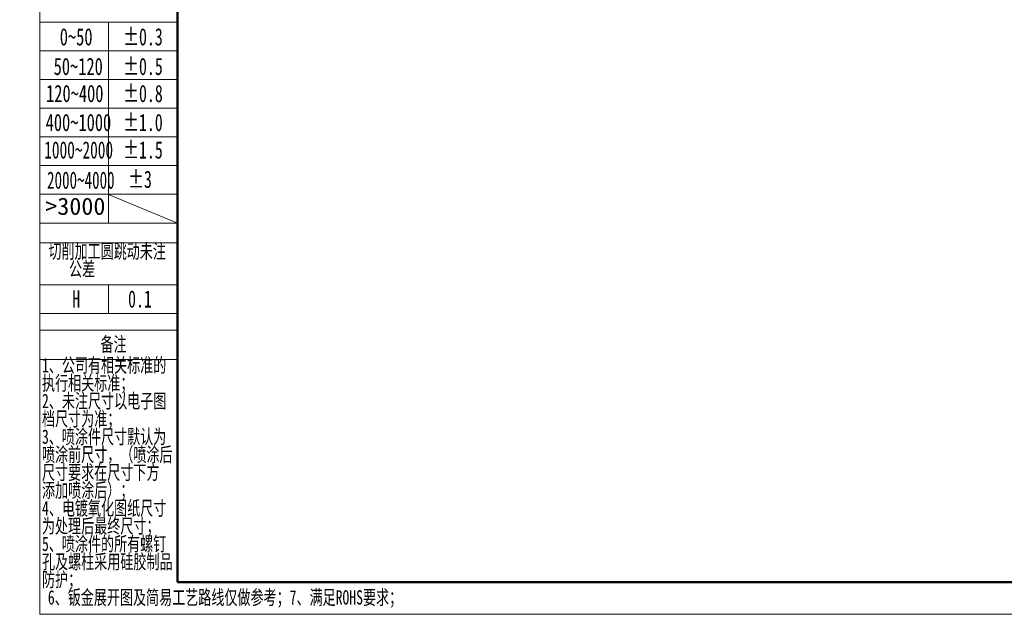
# Model space of a CAD drawing. Header units: millimetres. Extents: x -4 to 420, y 0 to 297.
# Tile 1 of 14: x -3 to 168, y 0 to 104. Entities that reach past the tile are written whole.
import ezdxf

# ---------------------------------------------------------------- set-up
doc = ezdxf.new("R2010")
doc.units = ezdxf.units.MM
doc.linetypes.add('CENTERX2', pattern=[20.32, 12.7, -2.54, 2.54, -2.54])
doc.layers.get('0').update_dxf_attribs({"lineweight": 18})
doc.layers.add('标注层', color=150, linetype='Continuous', lineweight=18)
doc.styles.add('SLDTEXTSTYLE0', font='txt', dxfattribs={"width": 0.7})
doc.styles.add('SLDTEXTSTYLE17', font='txt', dxfattribs={"width": 0.653082})
doc.styles.add('SLDTEXTSTYLE18', font='txt', dxfattribs={"width": 0.641279})
doc.styles.add('SLDTEXTSTYLE2', font='txt', dxfattribs={"width": 0.7})
doc.styles.add('SLDTEXTSTYLE5', font='txt', dxfattribs={"width": 0.677991})
doc.styles.add('SLDTEXTSTYLE7', font='txt', dxfattribs={"width": 1.026693})

# ---------------------------------------------------------------- blocks, each defined once
blk = doc.blocks.new('SW_NOTE_20')
at = {"layer": '标注层', "color": 0, "char_height": 2.5, "attachment_point": 2, "style": 'SLDTEXTSTYLE0'}
for s, insert, width in [('切削加工圆跳动未注', (15.47, 3.22), 44.6201), ('公差', (11.09, 0.11), 9.3855)]:
    blk.add_mtext(s, dxfattribs=dict(at, insert=insert, width=width))
blk = doc.blocks.new('SW_NOTE_21')
at = {"layer": '标注层', "color": 0, "char_height": 2.5, "attachment_point": 1, "style": 'SLDTEXTSTYLE0'}
for s, insert, width in [('1、公司有相关标准的', (0, 3.22), 46.595), ('执行相关标准；', (0, 0.11), 31.1676), ('2、未注尺寸以电子图', (0, -3), 46.8687), ('档尺寸为准；', (0, -6.11), 26.1425), ('3、喷涂件尺寸默认为', (0, -9.22), 47.0056), ('喷涂前尺寸，（喷涂后', (0, -12.33), 49.2933), ('尺寸要求在尺寸下方', (0, -15.44), 44.6788), ('添加喷涂后）；', (0, -18.56), 31.1285), ('4、电镀氧化图纸尺寸', (0, -21.67), 47.1034), ('为处理后最终尺寸；', (0, -24.78), 41.1201), ('5、喷涂件的所有螺钉', (0, -27.89), 47.0447), ('孔及螺柱采用硅胶制品', (0, -31), 49.3324), ('防护；', (0, -34.11), 10.8324)]:
    blk.add_mtext(s, dxfattribs=dict(at, insert=insert, width=width))

msp = doc.modelspace()

# ---------------------------------------------------------------- linework, layer by layer
at = {"color": 7, "linetype": 'Continuous', "lineweight": 18}
for p, q in [((-0.000512, 297.39658), (-0.000512, 0.39658)), ((-0.000512, 0.39658), (419.992988, 0.39658))]:
    msp.add_line(p, q, dxfattribs=at)
at = {"color": 1, "linetype": 'Continuous', "lineweight": 18}
for p, q in [((-0.000512, 290.989446), (-0.000512, 0.39658)), ((-0.000512, 103.551455), (11.997708, 103.551455)), ((11.997708, 103.551455), (11.997708, 68.551455)), ((23.995928, 103.551455), (11.997708, 103.551455)), ((-0.000512, 98.551455), (23.995928, 98.551455)), ((-0.000512, 93.551455), (23.995928, 93.551455)), ((-0.000512, 88.551455), (23.995928, 88.551455)), ((-0.000512, 83.551455), (23.995928, 83.551455)), ((-0.000512, 78.551455), (23.995928, 78.551455)), ((-0.000512, 73.551455), (23.995928, 73.551455)), ((11.997708, 73.542179), (23.995928, 68.551455)), ((-0.000512, 68.551455), (23.995928, 68.551455)), ((-0.000512, 65.093054), (23.995928, 65.093054)), ((-0.000512, 57.802796), (23.995928, 57.802796)), ((11.997708, 57.802796), (11.997708, 52.802796)), ((-0.000512, 52.802796), (23.995928, 52.802796)), ((-0.000512, 49.905142), (23.995928, 49.905142)), ((-0.000512, 44.751472), (23.995928, 44.751472))]:
    msp.add_line(p, q, dxfattribs=at)
at = {"color": 7, "linetype": 'Continuous', "lineweight": 50}
for q in [(23.995928, 290.989446), (413.995928, 5.989446)]:
    msp.add_line((23.995928, 5.989446), q, dxfattribs=at)
at = {"color": 1, "linetype": 'CENTERX2', "lineweight": 18}
msp.add_line((-0.000512, 103.551455), (23.995928, 103.551455), dxfattribs=at)

# ---------------------------------------------------------------- block references
at = {"layer": '标注层', "color": 1}
for name, p in [('SW_NOTE_20', (-3.715908, 61.680308)), ('SW_NOTE_21', (0.390626, 41.814906))]:
    msp.add_blockref(name, p, dxfattribs=at)

# ---------------------------------------------------------------- texts
for s, insert, char_height, width, attachment_point, style in [('0~50', (3.488139, 102.491524), 3, 11.42681564, 1, 'SLDTEXTSTYLE2'), ('%%P0.3', (14.521413, 102.491524), 3, 13.27195, 1, 'SLDTEXTSTYLE5'), ('50~120', (2.421558, 97.336396), 3, 17.36312849, 1, 'SLDTEXTSTYLE2'), ('%%P0.5', (14.521413, 97.336396), 3, 13.27195, 1, 'SLDTEXTSTYLE5'), ('120~400', (1.104891, 92.618712), 3, 20.03798883, 1, 'SLDTEXTSTYLE2'), ('%%P0.8', (14.521413, 92.618712), 3, 13.29467594, 1, 'SLDTEXTSTYLE5'), ('400~1000', (1.029444, 87.572731), 3, 23.51061453, 1, 'SLDTEXTSTYLE2'), ('%%P1.0', (14.521413, 87.572731), 3, 13.34012782, 1, 'SLDTEXTSTYLE5'), ('1000~2000', (0.78361, 82.783676), 3, 24.29902777, 1, 'SLDTEXTSTYLE17'), ('%%P1.5', (14.521413, 82.783676), 3, 13.27195, 1, 'SLDTEXTSTYLE5'), ('2000~4000', (1.269913, 77.526064), 3, 24.2037941, 1, 'SLDTEXTSTYLE18'), ('%%P3', (15.393724, 77.671133), 3, 7.4541089, 1, 'SLDTEXTSTYLE5'), ('>3000', (0.964861, 72.983905), 3, 20.9927159, 1, 'SLDTEXTSTYLE7'), ('H', (5.660694, 56.826051), 3, 2.70438707, 1, 'SLDTEXTSTYLE5'), ('0.1', (15.393724, 56.826051), 3, 7.86317586, 1, 'SLDTEXTSTYLE5'), ('备注', (12.858288, 48.690049), 2.5, 9.5027933, 2, 'SLDTEXTSTYLE0'), ('6、钣金展开图及简易工艺路线仅做参考；7、满足ROHS要求；', (1.414144, 4.593132), 2.5, 131.24022346, 1, 'SLDTEXTSTYLE0')]:
    msp.add_mtext(s, dxfattribs=dict(at, insert=insert, char_height=char_height, width=width, attachment_point=attachment_point, style=style))

doc.saveas('drawing.dxf')
